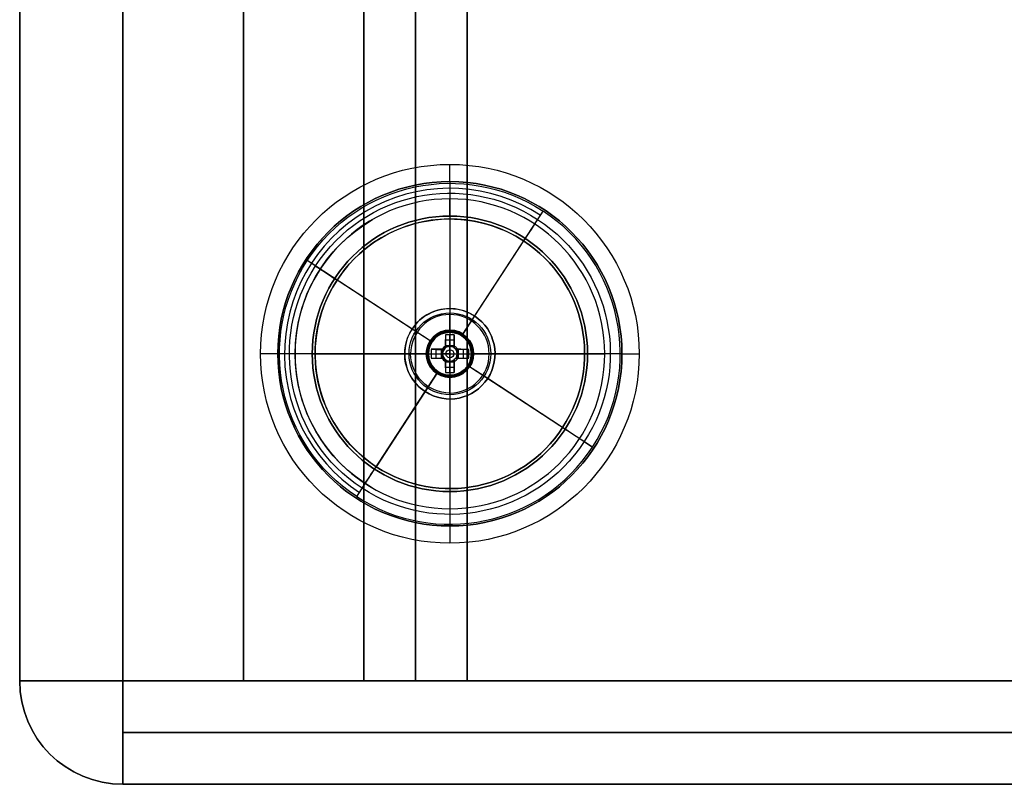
# Model space of a CAD drawing. Header units: millimetres. Extents: x -250 to 250, y -226 to 214.
# Tile 1 of 240: x -250 to -136, y -226 to -137. Entities that reach past the tile are written whole.
import ezdxf

# ---------------------------------------------------------------- set-up
doc = ezdxf.new("R2010")
doc.units = ezdxf.units.MM
doc.layers.add('Livello 01', color=7, linetype='Continuous')

# ---------------------------------------------------------------- blocks, each defined once
blk = doc.blocks.new('MCP141A13_03')
at = {"layer": 'Livello 01', "color": 253, "true_color": 0x999999}
for p, q in [((-200, 3, 374), (-200, 4, 374)), ((-200, 3, 406), (-200, 4, 406)), ((-216, 3, 390), (-184, 3, 390)), ((-200, 3, 374), (-200, 3, 406))]:
    blk.add_line(p, q, dxfattribs=at)
at = {"layer": 'Livello 01', "color": 253, "true_color": 0x999999, "extrusion": (0, 0, -1)}
for centre, radius, start in [((238, -6, -428), 12, 360), ((182, 4, -390), 2, 0)]:
    blk.add_arc(centre, radius, start, 90, dxfattribs=at)
at = {"layer": 'Livello 01', "color": 253, "true_color": 0x999999, "extrusion": (1, 0, 0)}
for centre, radius, start, end in [((-6, 428, -238), 12, 0, 90), ((4, 408, -200), 2, 270, 0)]:
    blk.add_arc(centre, radius, start, end, dxfattribs=at)
at = {"layer": 'Livello 01', "color": 253, "true_color": 0x999999}
blk.add_arc((-218, 4, 390), 2, 360, 90, dxfattribs=at)
at = {"layer": 'Livello 01', "color": 253, "true_color": 0x999999, "extrusion": (0, 1, 0)}
for centre, radius, start, end in [((200, 390, 6), 18, 0, 180), ((200, 390, 6), 18, 180, 0), ((200, 390, 3.5), 16, 180, 0), ((200, 390, 3.5), 16, 0, 180), ((200, 390, 3), 16, 180, 0), ((200, 390, 3), 16, 0, 180), ((238, 428, -6), 12, 0, 90)]:
    blk.add_arc(centre, radius, start, end, dxfattribs=at)
at = {"layer": 'Livello 01', "color": 253, "true_color": 0x999999, "extrusion": (0, -1, 0)}
for centre, radius, start, end in [((-200, 390, -6), 18, 120, 180), ((-200, 390, -6), 18, 180, 240), ((-200, 390, -4), 16, 0, 180), ((-200, 390, -4), 16, 180, 0), ((-200, 390, -4), 16, 0, 180), ((-200, 390, -4), 16, 180, 0)]:
    blk.add_arc(centre, radius, start, end, dxfattribs=at)
at = {"layer": 'Livello 01', "color": 253, "true_color": 0x999999, "extrusion": (-1, 0, 0)}
blk.add_arc((-4, 372, 200), 2, 90, 180, dxfattribs=at)
at = {"layer": 'Livello 01', "color": 253, "true_color": 0x999999}
for points in [[(-238, 6, 428), (-238, 6, 5)], [(238, 6, 428), (-238, 6, 428)], [(-216, 3, 390), (-216, 4, 390)], [(-184, 4, 390), (-184, 3, 390)], [(-250, -6, 5), (-250, -6, 428)], [(-238, -6, 440), (238, -6, 440)]]:
    blk.add_open_spline(points, degree=1, dxfattribs=at)
blk = doc.blocks.new('pan head cross recess screw_iso_ISO 7045 - M5 x 25 - Z - 25N')
at = {"layer": 'Livello 01', "color": 9, "true_color": 0xc6c1bc}
for p, q in [((3.7, 4.75), (1.79, 4.75)), ((3.7, 2.7), (3.7, 4.75)), ((28.7, 2.5), (3.9, 2.5)), ((28.7, -2.5), (28.7, 2.5)), ((0.15, 1.43, -0.52), (1.84, 1.43, -0.52)), ((0.15, 1.43, 0.52), (1.84, 1.43, 0.52)), ((2.74, 0.98), (0.31, 2.2)), ((1.4, 0.79, -0.52), (1.4, 1.65, -0.52)), ((1.4, 0.79, 0.51), (1.4, 1.65, 0.52)), ((1.52, 1.59, -0.51), (1.52, 1.59, 0.51)), ((0.15, 0.51, -1.43), (1.84, 0.51, -1.43)), ((0.15, 0.51, 1.43), (1.84, 0.51, 1.43)), ((0.31, 0, -2.2), (2.74, 0, -0.98)), ((1.4, 0.51, -1.65), (1.4, 0.51, -0.79)), ((1.4, 0.51, 0.79), (1.4, 0.51, 1.65)), ((1.52, 0.51, -1.59), (1.52, -0.52, -1.59)), ((1.52, 0.51, 1.59), (1.52, -0.52, 1.59)), ((2.74, 0.85), (2.74, 0.98)), ((2.74, 0.87, -0.52), (2.74, 0.87, 0.52)), ((3.02, 0), (2.74, 0.85)), ((2.74, 0.18, -0.83), (2.74, 0.51, -0.83)), ((2.74, 0.18, 0.83), (2.74, 0.51, 0.83)), ((3.02, 0), (2.74, -0.85)), ((2.74, 0, -0.98), (2.74, 0, -0.85)), ((3.7, 0, -4.75), (3.7, 0, -2.7)), ((3.7, 0, 2.7), (3.7, 0, 4.75)), ((28.7, 0, 2.5), (28.7, 0, -2.5)), ((0.15, -0.52, -1.43), (1.84, -0.52, -1.43)), ((0.15, -0.52, 1.43), (1.84, -0.52, 1.43)), ((2.74, 0, 0.98), (0.31, 0, 2.2)), ((0.31, -2.2), (2.74, -0.98)), ((1.4, -0.52, -1.65), (1.4, -0.52, -0.79)), ((1.4, -0.52, 0.79), (1.4, -0.52, 1.65)), ((1.4, -1.65, -0.52), (1.4, -0.79, -0.52)), ((1.4, -1.65, 0.51), (1.4, -0.79, 0.51)), ((2.74, 0, 0.85), (2.74, 0, 0.98)), ((2.74, -0.52, -0.83), (2.74, -0.18, -0.83)), ((2.74, -0.52, 0.83), (2.74, -0.18, 0.83)), ((2.74, -0.98), (2.74, -0.85)), ((2.74, -0.87, -0.52), (2.74, -0.87, 0.51)), ((0.15, -1.43, -0.52), (1.84, -1.43, -0.52)), ((0.15, -1.43, 0.51), (1.84, -1.43, 0.51)), ((1.52, -1.59, -0.52), (1.52, -1.59, 0.51)), ((3.7, -4.75), (3.7, -2.7)), ((28.7, -2.5), (3.9, -2.5)), ((3.7, -4.75), (1.79, -4.75))]:
    blk.add_line(p, q, dxfattribs=at)
for centre, radius, start, end in [((1.79, 4.3), 0.45, 90, 145.2821), ((3.9, 2.7), 0.2, 180, 270), ((8, 0, 0.51), 7.98, 164.0849, 173.5192), ((8, 0, 0.52), 7.98, 186.4808, 195.9151)]:
    blk.add_arc(centre, radius, start, end, dxfattribs=at)
at = {"layer": 'Livello 01', "color": 9, "true_color": 0xc6c1bc, "extrusion": (-1, 0, 0)}
for centre, radius, start, end in [((0, 0, -1.79), 4.75, 90, 270), ((0, 0, -2.75), 4.75, 90, 270), ((0, 0, -3.7), 4.75, 90, 270), ((0, 0, -16.3), 2.5, 90, 270), ((0, 0, -28.7), 2.5, 90, 270), ((0, 0, -1.79), 4.75, 270, 90), ((0, 0, -2.74), 0.851, 127.2411, 142.7589), ((0, 0, -2.74), 0.851, 217.2411, 232.7589), ((0, 0, -2.75), 4.75, 270, 90), ((0, 0, -2.86), 0.468, 90, 270), ((0, 0, -2.86), 0.468, 270, 90), ((0, 0, -3.7), 2.7, 270, 90), ((0, 0, -3.7), 4.75, 270, 90), ((0, 0, -16.3), 2.5, 270, 90), ((0, 0, -28.7), 2.5, 270, 90), ((0, 0, -1.4), 0.944, 33.0434, 56.9566), ((0, 0, -1.4), 0.944, 303.0434, 326.9566), ((0, 0, -1.42), 4.56, 270, 0)]:
    blk.add_arc(centre, radius, start, end, dxfattribs=at)
at = {"layer": 'Livello 01', "color": 9, "true_color": 0xc6c1bc, "extrusion": (0, 0, -1)}
for centre, radius, start, end in [((-8, 0), 8, 15.9373, 34.7179), ((-8, 0), 8, 15.9373, 34.7179), ((-8, 0), 8, 15.9373, 34.7179), ((-8, 0, 0.51), 7.98, 6.4808, 15.9151), ((-8, 0, 0.52), 7.98, 344.0849, 353.5192), ((-8, 0), 8, 325.2821, 344.0627), ((-8, 0), 8, 325.2821, 344.0627), ((-8, 0), 8, 325.2821, 344.0627), ((-3.9, -2.7), 0.2, 0, 90), ((-1.79, -4.3), 0.45, 270, 325.2821)]:
    blk.add_arc(centre, radius, start, end, dxfattribs=at)
at = {"layer": 'Livello 01', "color": 9, "true_color": 0xc6c1bc, "extrusion": (1, 0, 0)}
for centre, radius, start, end in [((0, 0, 1.42), 4.56, 270, 0), ((0, 0, 1.42), 4.56, 0, 90), ((0, 0, 3.7), 2.7, 270, 90), ((0, 0, 3.9), 2.5, 270, 90), ((0, 0, 0.07), 1.04, 29.7494, 60.2506), ((0, 0, 0.07), 1.04, 299.7494, 330.2506), ((0, 0, 2.74), 0.851, 322.7589, 37.2411), ((0, 0, 2.74), 0.851, 270, 307.2411), ((0, 0, 2.74), 0.851, 52.7589, 90), ((0, 0, 3.9), 2.5, 90, 270), ((0, 0, 0.07), 1.04, 209.7494, 240.2506), ((0, 0, 0.07), 1.04, 119.7494, 150.2506), ((0, 0, 1.42), 4.56, 90, 180), ((0, 0, 2.74), 0.851, 232.7589, 270), ((0, 0, 2.74), 0.851, 90, 127.2411), ((0, 0, 2.74), 0.851, 217.2411, 232.7589), ((0, 0, 2.74), 0.851, 127.2411, 142.7589), ((0, 0, 2.74), 0.851, 142.7589, 217.2411)]:
    blk.add_arc(centre, radius, start, end, dxfattribs=at)
at = {"layer": 'Livello 01', "color": 9, "true_color": 0xc6c1bc, "extrusion": (0.446198, 0.894934, -5.37271e-15)}
blk.add_arc((-7.16, 0, 2.1), 7.86, 0, 3.7547, dxfattribs=at)
at = {"layer": 'Livello 01', "color": 9, "true_color": 0xc6c1bc, "extrusion": (0.446198, 0.894934, 3.7565e-15)}
blk.add_arc((-7.16, 0, 2.1), 7.86, 356.2453, 360, dxfattribs=at)
at = {"layer": 'Livello 01', "color": 9, "true_color": 0xc6c1bc, "extrusion": (0, 1, 0)}
for centre, radius, start, end in [((-8, 0, 0.52), 7.98, 6.4808, 15.9151), ((-8, 0, 0.52), 7.98, 344.0849, 353.5192), ((-1.79, -4.3), 0.45, 270, 325.2821)]:
    blk.add_arc(centre, radius, start, end, dxfattribs=at)
at = {"layer": 'Livello 01', "color": 9, "true_color": 0xc6c1bc, "extrusion": (0.446198, 1.90632e-15, -0.894934)}
blk.add_arc((0, 7.16, 2.1), 7.86, 266.2453, 273.7547, dxfattribs=at)
at = {"layer": 'Livello 01', "color": 9, "true_color": 0xc6c1bc, "extrusion": (0.446198, -2.94146e-15, 0.894934)}
blk.add_arc((0, -7.16, 2.1), 7.86, 86.2453, 93.7547, dxfattribs=at)
at = {"layer": 'Livello 01', "color": 9, "true_color": 0xc6c1bc, "extrusion": (0, -1, 0)}
for centre, radius, start, end in [((8, 0), 8, 195.9374, 214.7179), ((8, 0), 8, 145.2821, 164.0626), ((1.79, 4.3), 0.45, 90, 145.2821), ((3.9, -2.7), 0.2, 90, 180), ((3.9, 2.7), 0.2, 180, 270), ((8, 0, 0.51), 7.98, 164.0849, 173.5192), ((8, 0, 0.52), 7.98, 186.4808, 195.9151)]:
    blk.add_arc(centre, radius, start, end, dxfattribs=at)
at = {"layer": 'Livello 01', "color": 9, "true_color": 0xc6c1bc, "extrusion": (0.446198, -0.894934, 4.14594e-15)}
blk.add_arc((7.16, 0, 2.1), 7.86, 180, 183.7547, dxfattribs=at)
at = {"layer": 'Livello 01', "color": 9, "true_color": 0xc6c1bc, "extrusion": (0.446198, -0.894934, -5.22485e-15)}
blk.add_arc((7.16, 0, 2.1), 7.86, 176.2453, 180, dxfattribs=at)
at = {"layer": 'Livello 01', "color": 9, "true_color": 0xc6c1bc}
for points, degree in [([(2.74, 0.98, -0.51), (0.32, 2.19, -0.51)], 1), ([(0.32, 2.19, 0.51), (2.74, 0.98, 0.52)], 1), ([(0.07, 0.9, -0.51), (0.96, 0.83, -0.52), (1.85, 0.76, -0.51), (2.74, 0.68, -0.51)], 3), ([(2.74, 0.68, 0.52), (1.85, 0.76, 0.52), (0.96, 0.83, 0.52), (0.07, 0.9, 0.51)], 3), ([(2.74, 0.51, -0.68), (1.85, 0.51, -0.76), (0.96, 0.51, -0.83), (0.07, 0.51, -0.9)], 3), ([(0.07, 0.51, 0.9), (0.96, 0.51, 0.83), (1.85, 0.51, 0.76), (2.74, 0.51, 0.68)], 3), ([(0.32, 0.51, -2.19), (2.74, 0.51, -0.98)], 1), ([(2.74, 0.51, 0.98), (0.32, 0.51, 2.19)], 1), ([(3.7, 0, -4.75), (1.79, 0, -4.75)], 1), ([(1.79, 0, 4.75), (3.7, 0, 4.75)], 1), ([(2.74, 0.68, -0.51), (2.74, 0.98, -0.51)], 1), ([(2.74, 0.98, 0.52), (2.74, 0.68, 0.52)], 1), ([(2.74, 0.98, 0.52), (2.74, 0.98, -0.51)], 1), ([(2.74, 0.51, -0.68), (2.74, 0.51, -0.98)], 1), ([(2.74, 0.51, -0.98), (2.74, -0.52, -0.98)], 1), ([(2.74, 0.51, 0.68), (2.74, 0.51, 0.98)], 1), ([(2.74, -0.52, 0.98), (2.74, 0.51, 0.98)], 1), ([(3.02, 0), (2.74, 0, 0.85)], 1), ([(2.74, 0, -0.85), (3.02, 0)], 1), ([(28.7, 0, -2.5), (3.9, 0, -2.5)], 1), ([(3.9, 0, 2.5), (28.7, 0, 2.5)], 1), ([(0.07, -0.52, -0.9), (0.96, -0.52, -0.83), (1.85, -0.52, -0.76), (2.74, -0.52, -0.68)], 3), ([(2.74, -0.52, 0.68), (1.85, -0.52, 0.76), (0.96, -0.52, 0.83), (0.07, -0.52, 0.9)], 3), ([(2.74, -0.68, -0.52), (1.85, -0.76, -0.52), (0.96, -0.83, -0.52), (0.07, -0.9, -0.51)], 3), ([(0.07, -0.9, 0.51), (0.96, -0.83, 0.51), (1.85, -0.76, 0.51), (2.74, -0.68, 0.51)], 3), ([(2.74, -0.52, -0.98), (0.32, -0.52, -2.19)], 1), ([(0.32, -0.52, 2.19), (2.74, -0.52, 0.98)], 1), ([(2.74, -0.98, 0.51), (0.32, -2.19, 0.51)], 1), ([(0.32, -2.19, -0.51), (2.74, -0.98, -0.51)], 1), ([(2.74, -0.52, -0.98), (2.74, -0.52, -0.68)], 1), ([(2.74, -0.52, 0.98), (2.74, -0.52, 0.68)], 1), ([(2.74, -0.98, -0.51), (2.74, -0.68, -0.52)], 1), ([(2.74, -0.68, 0.51), (2.74, -0.98, 0.51)], 1), ([(2.74, -0.98, -0.51), (2.74, -0.98, 0.51)], 1)]:
    blk.add_open_spline(points, degree=degree, dxfattribs=at)
blk = doc.blocks.new('MCP141A14_03')
at = {"layer": 'Livello 01', "color": 253, "true_color": 0x999999}
for p, q in [((-202.75, 6, 390), (-202.75, -2, 390)), ((-197.25, 6, 390), (-197.25, -2, 390)), ((-202.75, -2, 390), (-220, -2, 390)), ((-200, -2, 370), (-200, -4, 370)), ((-200, -2, 410), (-200, -4, 410)), ((-200, -2, 370), (-200, -2, 387.25)), ((-200, -2, 392.75), (-200, -2, 410)), ((-180, -2, 390), (-197.25, -2, 390))]:
    blk.add_line(p, q, dxfattribs=at)
at = {"layer": 'Livello 01', "color": 253, "true_color": 0x999999, "extrusion": (0, 0, -1)}
for centre, radius, start, end in [((238, 6, -428), 12, 270, 0), ((222, -4, -390), 2, 180, 270)]:
    blk.add_arc(centre, radius, start, end, dxfattribs=at)
at = {"layer": 'Livello 01', "color": 253, "true_color": 0x999999, "extrusion": (0, -1, 0)}
for centre, radius, start, end in [((-238, 428, -6), 12, 90, 180), ((-200, 390, -6), 2.75, 90, 270), ((-200, 390, -2), 2.75, 90, 270), ((-200, 390, -2), 2.75, 270, 90), ((-200, 390, 2), 20, 180, 0), ((-200, 390, 2), 20, 0, 180), ((-200, 390, 2), 2.75, 270, 90), ((-200, 390, 3), 20, 180, 0), ((-200, 390, 3), 20, 0, 180), ((-200, 390, 6), 22, 0, 180), ((-200, 390, 6), 22, 180, 0)]:
    blk.add_arc(centre, radius, start, end, dxfattribs=at)
at = {"layer": 'Livello 01', "color": 253, "true_color": 0x999999, "extrusion": (1, 0, 0)}
for centre, radius in [((6, 428, -238), 12), ((-4, 368, -200), 2)]:
    blk.add_arc(centre, radius, 90, 180, dxfattribs=at)
at = {"layer": 'Livello 01', "color": 253, "true_color": 0x999999, "extrusion": (0, 1, 0)}
for centre, radius, start, end in [((200, 390, 6), 2.75, 90, 270), ((200, 390, -2), 2.75, 270, 90), ((200, 390, -4), 20, 0, 180), ((200, 390, -4), 20, 180, 0), ((200, 390, -4), 20, 0, 180), ((200, 390, -4), 20, 180, 0)]:
    blk.add_arc(centre, radius, start, end, dxfattribs=at)
at = {"layer": 'Livello 01', "color": 253, "true_color": 0x999999, "extrusion": (-1, 0, 0)}
blk.add_arc((4, 412, 200), 2, 270, 0, dxfattribs=at)
at = {"layer": 'Livello 01', "color": 253, "true_color": 0x999999}
blk.add_arc((-178, -4, 390), 2, 180, 270, dxfattribs=at)
for points in [[(-250, 6, 428), (-250, 6, 5)], [(238, 6, 440), (-238, 6, 440)], [(-200, -2, 392.75), (-200, 6, 392.75)], [(-200, 6, 387.25), (-200, -2, 387.25)], [(-220, -4, 390), (-220, -2, 390)], [(-180, -2, 390), (-180, -4, 390)], [(-238, -6, 5), (-238, -6, 428)], [(-238, -6, 428), (238, -6, 428)]]:
    blk.add_open_spline(points, degree=1, dxfattribs=at)
blk = doc.blocks.new('Piedino 40x16')
at = {"layer": 'Livello 01', "color": 8, "true_color": 0x707070}
for p, q in [((-15.66, 15.94), (-5.25, 15.94)), ((-5.25, 7.94), (-5.25, 15.94)), ((0, 15.94, -15.66), (0, 15.94, -5.25)), ((0, 15.94, 5.25), (0, 15.94, 15.66)), ((5.25, 15.94), (15.66, 15.94)), ((5.25, 7.94), (5.25, 15.94)), ((-18.65, 13.2), (-19.8, 0)), ((18.65, 13.2), (19.8, 0)), ((-5.25, 7.94), (-2.6, 7.94)), ((-2.6, 0), (-2.6, 7.94)), ((0, 7.94, -5.25), (0, 7.94, -2.6)), ((0, 7.94, 2.6), (0, 7.94, 5.25)), ((2.6, 7.94), (5.25, 7.94)), ((2.6, 0), (2.6, 7.94)), ((-19.8, 0), (-2.6, 0)), ((0, 0, 19.8), (0, 0, 2.6)), ((0, 0, -2.6), (0, 0, -19.8)), ((2.6, 0), (19.8, 0))]:
    blk.add_line(p, q, dxfattribs=at)
at = {"layer": 'Livello 01', "color": 8, "true_color": 0x707070, "extrusion": (0, 0, -1)}
blk.add_arc((15.66, 12.94), 3, 5, 90, dxfattribs=at)
at = {"layer": 'Livello 01', "color": 8, "true_color": 0x707070, "extrusion": (0, -1, 0)}
for centre, radius, start, end in [((0, 0, -15.94), 15.66, 90, 270), ((0, 0, -15.94), 5.25, 90, 270), ((0, 0, -15.94), 15.66, 270, 90), ((0, 0, -15.94), 5.25, 270, 90), ((0, 0, -7.94), 2.6, 90, 270), ((0, 0, -7.94), 2.6, 270, 90), ((0, 0, -6.6), 19.22, 270, 90), ((0, 0), 19.8, 90, 270)]:
    blk.add_arc(centre, radius, start, end, dxfattribs=at)
at = {"layer": 'Livello 01', "color": 8, "true_color": 0x707070, "extrusion": (0, 1, 0)}
for centre, radius, start, end in [((0, 0, 15.94), 15.66, 270, 90), ((0, 0, 15.94), 15.66, 90, 270), ((0, 0, 13.2), 18.65, 270, 90), ((0, 0, 13.2), 18.65, 90, 270), ((0, 0, 11.94), 5.25, 270, 90), ((0, 0, 11.94), 5.25, 90, 270), ((0, 0, 7.94), 5.25, 270, 90), ((0, 0, 7.94), 5.25, 90, 270), ((0, 0, 3.97), 2.6, 270, 90), ((0, 0, 3.97), 2.6, 90, 270), ((0, 0), 2.6, 270, 90), ((0, 0), 19.8, 90, 270), ((0, 0), 2.6, 90, 270)]:
    blk.add_arc(centre, radius, start, end, dxfattribs=at)
at = {"layer": 'Livello 01', "color": 8, "true_color": 0x707070, "extrusion": (1, 0, 0)}
blk.add_arc((12.94, -15.66), 3, 275, 0, dxfattribs=at)
at = {"layer": 'Livello 01', "color": 8, "true_color": 0x707070, "extrusion": (-1, 0, 0)}
blk.add_arc((-12.94, 15.66), 3, 95, 180, dxfattribs=at)
at = {"layer": 'Livello 01', "color": 8, "true_color": 0x707070}
blk.add_arc((15.66, 12.94), 3, 5, 90, dxfattribs=at)
for points in [[(0, 15.94, -5.25), (0, 7.94, -5.25)], [(0, 7.94, 5.25), (0, 15.94, 5.25)], [(0, 13.2, 18.65), (0, 0, 19.8)], [(0, 0, -19.8), (0, 13.2, -18.65)], [(0, 7.94, -2.6), (0, 0, -2.6)], [(0, 0, 2.6), (0, 7.94, 2.6)]]:
    blk.add_open_spline(points, degree=1, dxfattribs=at)
blk = doc.blocks.new('MCP141A10_01')
at = {"layer": 'Livello 01', "color": 253, "true_color": 0x999999}
for p, q in [((-185.5, -14, 6), (-185.5, 14, 6)), ((-185.5, 14, 6), (185.5, 14, 6)), ((185.5, -14, 6), (185.5, 14, 6)), ((185.5, 0), (185.5, 0, 12)), ((-185.5, 0, 12), (-185.5, 0)), ((185.5, 0, 12), (-185.5, 0, 12)), ((185.5, 0), (-185.5, 0)), ((185.5, -14, 6), (-185.5, -14, 6))]:
    blk.add_line(p, q, dxfattribs=at)
for points in [[(-185.5, -14), (-185.5, 14)], [(-185.5, 14, 12), (-185.5, -14, 12)], [(-185.5, 14), (-185.5, 14, 12)], [(-185.5, 14), (185.5, 14)], [(185.5, 14, 12), (-185.5, 14, 12)], [(185.5, 14), (185.5, -14)], [(185.5, 14, 12), (185.5, 14)], [(185.5, -14, 12), (185.5, 14, 12)], [(-185.5, -14, 12), (-185.5, -14)], [(185.5, -14), (-185.5, -14)], [(-185.5, -14, 12), (185.5, -14, 12)], [(185.5, -14, 12), (185.5, -14)]]:
    blk.add_open_spline(points, degree=1, dxfattribs=at)
blk = doc.blocks.new('MCP141A15_03')
at = {"layer": 'Livello 01', "color": 253, "true_color": 0x999999}
for p, q in [((-238, -163, 6), (-238, 163, 6)), ((-238, 163, 6), (238, 163, 6)), ((-238, 0, 12), (-7, 0, 12)), ((-238, 0), (-2, 0)), ((-238, 0, 12), (-238, 0)), ((238, -163, 6), (-238, -163, 6))]:
    blk.add_line(p, q, dxfattribs=at)
for points in [[(-238, 163, 12), (-238, -163, 12)], [(238, 163, 12), (-238, 163, 12)], [(-238, -163), (-238, 163)], [(-238, 163), (-238, 163, 12)], [(-238, 163), (238, 163)], [(-238, -163, 12), (238, -163, 12)], [(-238, -163, 12), (-238, -163)], [(238, -163), (-238, -163)]]:
    blk.add_open_spline(points, degree=1, dxfattribs=at)
blk = doc.blocks.new('MCP141A09_01')
at = {"layer": 'Livello 01', "color": 253, "true_color": 0x999999}
for p, q in [((-185.5, -55, 6), (-185.5, 55, 6)), ((-185.5, 55, 6), (185.5, 55, 6)), ((185.5, 0, 12), (-185.5, 0, 12)), ((-185.5, 0, 12), (-185.5, 0)), ((185.5, 0), (-185.5, 0)), ((185.5, -55, 6), (-185.5, -55, 6))]:
    blk.add_line(p, q, dxfattribs=at)
for points in [[(-185.5, -55), (-185.5, 55)], [(-185.5, 55, 12), (-185.5, -55, 12)], [(-185.5, 55), (-185.5, 55, 12)], [(-185.5, 55), (185.5, 55)], [(185.5, 55, 12), (-185.5, 55, 12)], [(-185.5, -55, 12), (-185.5, -55)], [(185.5, -55), (-185.5, -55)], [(-185.5, -55, 12), (185.5, -55, 12)]]:
    blk.add_open_spline(points, degree=1, dxfattribs=at)

msp = doc.modelspace()

# ---------------------------------------------------------------- block references
at = {"layer": 'Livello 01', "extrusion": (0, -1, -2.22045e-16)}
for name, p in [('MCP141A13_03', (0, 337.97, -214.03)), ('MCP141A14_03', (0, -0.03, -214.03)), ('MCP141A15_03', (0, 168.97, 213.97))]:
    msp.add_blockref(name, p, dxfattribs=at)
at = {"layer": 'Livello 01', "extrusion": (3.26536e-16, 4.35382e-18, -1), "rotation": 270}
msp.add_blockref('MCP141A10_01', (224, -28.47, -241.97), dxfattribs=at)
at = {"layer": 'Livello 01', "rotation": 89.99999999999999}
msp.add_blockref('MCP141A10_01', (-224, -28.47, 131.97), dxfattribs=at)
at = {"layer": 'Livello 01', "extrusion": (1, -2.32018e-32, 3.26536e-16), "rotation": 360}
msp.add_blockref('MCP141A09_01', (-28.47, 186.97, -210), dxfattribs=at)
at = {"layer": 'Livello 01', "extrusion": (-0.546944, -0.837169, -2.06562e-17), "rotation": 180}
msp.add_blockref('Piedino 40x16', (-71.19, -2.03, 256.71), dxfattribs=at)
at = {"layer": 'Livello 01', "extrusion": (-1.06993e-31, 1, 2.22045e-16), "rotation": 90.00000000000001}
msp.add_blockref('pan head cross recess screw_iso_ISO 7045 - M5 x 25 - Z - 25N', (200, -13.67, -175.97), dxfattribs=at)

doc.saveas('drawing.dxf')
